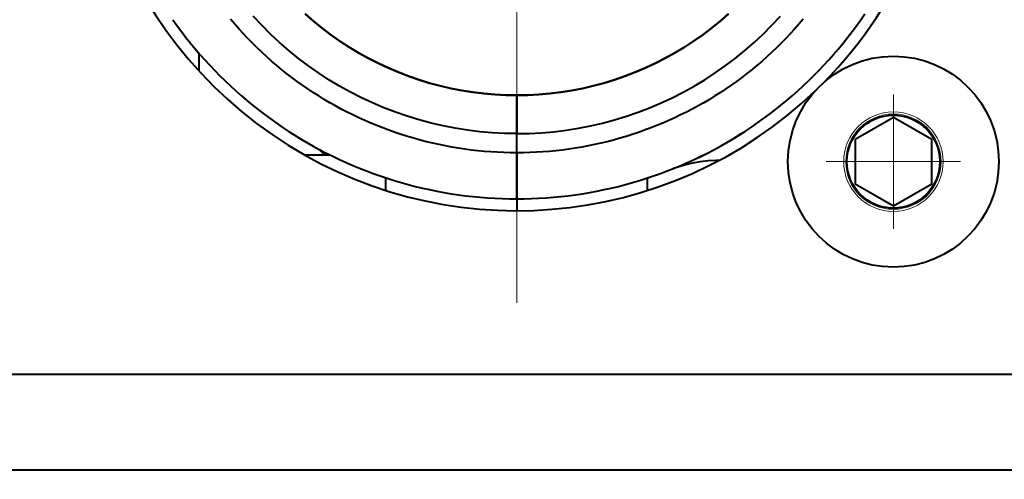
# Model space of a CAD drawing. Header units: millimetres. Extents: x 0 to 420, y -2 to 296.
# Tile 24 of 34: x 177 to 203, y 162 to 174. Entities that reach past the tile are written whole.
import ezdxf
from ezdxf.enums import TextEntityAlignment as Align
from ezdxf.lldxf.tags import DXFTag

# ---------------------------------------------------------------- set-up
doc = ezdxf.new("R2010")
doc.units = ezdxf.units.MM
for name, color, linetype in [('__NAS04_PROGETTI', 7, 'Continuous'), ('Default', 7, 'Continuous'), ('DV1_Predefinito', 7, 'Continuous'), ('GU000075.00.00', 7, 'Continuous'), ('ME001036.00.04', 7, 'Continuous'), ('VI000289', 7, 'Continuous')]:
    doc.layers.add(name, color=color, linetype=linetype)
doc.styles.add('SEACAD_Solid_Edge_ISO', font='txt')
doc.styles.add('SEACAD_Solid_Edge_ISOI', font='seisoi.ttf')
tags = doc.linetypes.add('CENTER2', pattern=[28.575, 19.05, -3.175, 3.175, -3.175]).pattern_tags.tags
tags[10:11] = [DXFTag(74, 4), DXFTag(75, 0), DXFTag(340, '0'), DXFTag(46, 0.0), DXFTag(50, 0.0), DXFTag(44, 0.0), DXFTag(45, 0.0)]
tags[8:9] = [DXFTag(74, 4), DXFTag(75, 0), DXFTag(340, '0'), DXFTag(46, 0.0), DXFTag(50, 0.0), DXFTag(44, 0.0), DXFTag(45, 0.0)]
tags[6:7] = [DXFTag(74, 4), DXFTag(75, 0), DXFTag(340, '0'), DXFTag(46, 0.0), DXFTag(50, 0.0), DXFTag(44, 0.0), DXFTag(45, 0.0)]
tags[4:5] = [DXFTag(74, 4), DXFTag(75, 0), DXFTag(340, '0'), DXFTag(46, 0.0), DXFTag(50, 0.0), DXFTag(44, 0.0), DXFTag(45, 0.0)]
doc.dimstyles.new('ISO', dxfattribs={"dimtxt": 3.5, "dimasz": 3.5, "dimexe": 1.75, "dimexo": 0, "dimgap": 0.875, "dimtad": 1, "dimtxsty": 'SEACAD_Solid_Edge_ISO', "dimblk1": '_SE_FILLED', "dimblk2": '_SE_FILLED', "dimsah": 1, "dimcen": 1.75, "dimadec": 1, "dimazin": 0, "dimtfac": 0.5, "dimtdec": 3, "dimtmove": 0, "dimatfit": 3, "dimfxl": 1, "dimarcsym": 0})

# ---------------------------------------------------------------- blocks, each defined once
blk = doc.blocks.new('SE')
at = {"layer": '__NAS04_PROGETTI', "color": 7, "linetype": 'Continuous', "lineweight": 40}
for p, q in [((182.617, 174.266), (182.506, 174.395)), ((183.321, 174.237), (183.101, 174.473)), ((184.672, 174.343), (184.455, 174.532)), ((184.455, 174.532), (184.672, 174.343)), ((195.278, 174.343), (195.495, 174.532)), ((195.495, 174.532), (195.278, 174.343)), ((196.629, 174.237), (196.849, 174.473)), ((197.444, 174.395), (197.334, 174.266)), ((198.945, 174.382), (199.053, 174.539)), ((181.005, 174.382), (181.116, 174.226)), ((181.116, 174.226), (181.23, 174.073)), ((182.729, 174.139), (182.617, 174.266)), ((182.844, 174.013), (182.729, 174.139)), ((183.55, 174.009), (183.321, 174.237)), ((184.896, 174.162), (184.672, 174.343)), ((184.672, 174.343), (184.896, 174.162)), ((185.126, 173.988), (184.896, 174.162)), ((184.896, 174.162), (185.126, 173.988)), ((194.824, 173.988), (195.054, 174.162)), ((195.054, 174.162), (194.824, 173.988)), ((195.054, 174.162), (195.278, 174.343)), ((195.278, 174.343), (195.054, 174.162)), ((196.401, 174.009), (196.629, 174.237)), ((197.221, 174.139), (197.106, 174.013)), ((197.334, 174.266), (197.221, 174.139)), ((198.72, 174.073), (198.834, 174.226)), ((198.72, 174.072), (198.834, 174.226)), ((198.834, 174.226), (198.945, 174.382)), ((198.834, 174.226), (198.945, 174.382)), ((181.23, 174.073), (181.346, 173.921)), ((181.346, 173.921), (181.465, 173.772)), ((182.962, 173.89), (182.844, 174.013)), ((183.081, 173.768), (182.962, 173.89)), ((183.786, 173.789), (183.55, 174.009)), ((185.362, 173.823), (185.126, 173.988)), ((185.126, 173.988), (185.362, 173.823)), ((194.588, 173.823), (194.824, 173.988)), ((194.824, 173.988), (194.588, 173.823)), ((196.165, 173.789), (196.401, 174.009)), ((196.989, 173.89), (196.869, 173.768)), ((197.106, 174.013), (196.989, 173.89)), ((198.485, 173.772), (198.604, 173.921)), ((198.485, 173.771), (198.604, 173.921)), ((198.604, 173.921), (198.72, 174.073)), ((198.604, 173.921), (198.72, 174.072)), ((181.465, 173.772), (181.587, 173.624)), ((181.587, 173.624), (181.711, 173.479)), ((183.202, 173.649), (183.081, 173.768)), ((183.326, 173.532), (183.202, 173.649)), ((184.029, 173.577), (183.786, 173.789)), ((185.603, 173.666), (185.362, 173.823)), ((185.362, 173.823), (185.603, 173.666)), ((185.85, 173.518), (185.603, 173.666)), ((185.603, 173.666), (185.85, 173.518)), ((194.1, 173.518), (194.347, 173.666)), ((194.347, 173.666), (194.1, 173.518)), ((194.347, 173.666), (194.588, 173.823)), ((194.588, 173.823), (194.347, 173.666)), ((195.921, 173.577), (196.165, 173.789)), ((196.748, 173.649), (196.625, 173.532)), ((196.869, 173.768), (196.748, 173.649)), ((198.239, 173.479), (198.363, 173.624)), ((198.239, 173.478), (198.363, 173.624)), ((198.363, 173.624), (198.485, 173.772)), ((198.363, 173.624), (198.485, 173.771)), ((181.677, 173.519), (181.677, 173.056)), ((181.711, 173.479), (181.838, 173.336)), ((183.451, 173.417), (183.326, 173.532)), ((183.579, 173.304), (183.451, 173.417)), ((184.28, 173.374), (184.029, 173.577)), ((184.538, 173.179), (184.28, 173.374)), ((186.102, 173.378), (185.85, 173.518)), ((185.85, 173.518), (186.102, 173.378)), ((186.359, 173.248), (186.102, 173.378)), ((186.102, 173.378), (186.359, 173.248)), ((193.592, 173.248), (193.848, 173.378)), ((193.848, 173.378), (193.592, 173.248)), ((193.848, 173.378), (194.1, 173.518)), ((194.1, 173.518), (193.848, 173.378)), ((195.412, 173.179), (195.67, 173.374)), ((195.67, 173.374), (195.921, 173.577)), ((196.499, 173.417), (196.372, 173.304)), ((196.625, 173.532), (196.499, 173.417)), ((198.113, 173.336), (198.239, 173.479)), ((198.113, 173.335), (198.239, 173.478)), ((198.23, 173.468), (198.23, 173.468)), ((181.838, 173.336), (181.967, 173.195)), ((181.967, 173.195), (182.098, 173.056)), ((183.708, 173.194), (183.579, 173.304)), ((183.839, 173.085), (183.708, 173.194)), ((184.803, 172.994), (184.538, 173.179)), ((186.62, 173.126), (186.359, 173.248)), ((186.359, 173.248), (186.62, 173.126)), ((186.885, 173.013), (186.62, 173.126)), ((186.62, 173.126), (186.885, 173.013)), ((193.066, 173.013), (193.331, 173.126)), ((193.331, 173.126), (193.066, 173.013)), ((193.331, 173.126), (193.592, 173.248)), ((193.592, 173.248), (193.331, 173.126)), ((195.148, 172.994), (195.412, 173.179)), ((196.242, 173.194), (196.111, 173.085)), ((196.372, 173.304), (196.242, 173.194)), ((197.852, 173.056), (197.983, 173.195)), ((197.852, 173.056), (197.984, 173.194)), ((197.983, 173.195), (198.113, 173.336)), ((197.984, 173.194), (198.113, 173.335)), ((182.098, 173.056), (182.232, 172.92)), ((182.232, 172.92), (182.369, 172.786)), ((183.972, 172.98), (183.839, 173.085)), ((184.107, 172.876), (183.972, 172.98)), ((184.244, 172.775), (184.107, 172.876)), ((185.073, 172.818), (184.803, 172.994)), ((187.153, 172.91), (186.885, 173.013)), ((186.885, 173.013), (187.153, 172.91)), ((187.426, 172.816), (187.153, 172.91)), ((187.153, 172.91), (187.426, 172.816)), ((192.525, 172.816), (192.797, 172.91)), ((192.797, 172.91), (192.525, 172.816)), ((192.797, 172.91), (193.066, 173.013)), ((193.066, 173.013), (192.797, 172.91)), ((194.877, 172.818), (195.148, 172.994)), ((195.843, 172.876), (195.706, 172.775)), ((195.978, 172.98), (195.843, 172.876)), ((196.111, 173.085), (195.978, 172.98)), ((197.582, 172.786), (197.718, 172.92)), ((197.582, 172.785), (197.718, 172.919)), ((197.718, 172.92), (197.852, 173.056)), ((197.718, 172.919), (197.852, 173.056)), ((182.369, 172.786), (182.507, 172.654)), ((182.507, 172.654), (182.648, 172.525)), ((184.383, 172.676), (184.244, 172.775)), ((184.523, 172.58), (184.383, 172.676)), ((185.35, 172.652), (185.073, 172.818)), ((185.633, 172.495), (185.35, 172.652)), ((187.701, 172.732), (187.426, 172.816)), ((187.426, 172.816), (187.701, 172.732)), ((187.979, 172.658), (187.701, 172.732)), ((187.701, 172.732), (187.979, 172.658)), ((188.26, 172.593), (187.979, 172.658)), ((187.979, 172.658), (188.26, 172.593)), ((188.543, 172.538), (188.26, 172.593)), ((188.26, 172.593), (188.543, 172.538)), ((191.408, 172.538), (191.69, 172.593)), ((191.69, 172.593), (191.408, 172.538)), ((191.69, 172.593), (191.971, 172.658)), ((191.971, 172.658), (191.69, 172.593)), ((191.971, 172.658), (192.249, 172.732)), ((192.249, 172.732), (191.971, 172.658)), ((192.249, 172.732), (192.525, 172.816)), ((192.525, 172.816), (192.249, 172.732)), ((194.318, 172.495), (194.6, 172.652)), ((194.6, 172.652), (194.877, 172.818)), ((195.567, 172.676), (195.427, 172.58)), ((195.706, 172.775), (195.567, 172.676)), ((197.302, 172.525), (197.443, 172.654)), ((197.302, 172.525), (197.443, 172.654)), ((197.443, 172.654), (197.582, 172.786)), ((197.443, 172.654), (197.582, 172.785)), ((182.648, 172.525), (182.791, 172.399)), ((182.791, 172.399), (182.937, 172.274)), ((184.665, 172.486), (184.523, 172.58)), ((184.808, 172.394), (184.665, 172.486)), ((184.953, 172.305), (184.808, 172.394)), ((185.92, 172.349), (185.633, 172.495)), ((186.213, 172.212), (185.92, 172.349)), ((188.827, 172.493), (188.543, 172.538)), ((188.543, 172.538), (188.827, 172.493)), ((189.113, 172.458), (188.827, 172.493)), ((188.827, 172.493), (189.113, 172.458)), ((189.4, 172.433), (189.113, 172.458)), ((189.113, 172.458), (189.4, 172.433)), ((189.687, 172.418), (189.4, 172.433)), ((189.4, 172.433), (189.687, 172.418)), ((189.975, 172.413), (189.687, 172.418)), ((189.687, 172.418), (189.975, 172.413)), ((189.975, 172.413), (190.263, 172.418)), ((190.263, 172.418), (189.975, 172.413)), ((189.975, 170.913), (189.975, 172.413)), ((189.975, 170.913), (189.975, 172.413)), ((189.975, 172.413), (189.975, 171.413)), ((189.975, 172.413), (189.975, 171.413)), ((190.263, 172.418), (190.551, 172.433)), ((190.551, 172.433), (190.263, 172.418)), ((190.551, 172.433), (190.837, 172.458)), ((190.837, 172.458), (190.551, 172.433)), ((190.837, 172.458), (191.123, 172.493)), ((191.123, 172.493), (190.837, 172.458)), ((191.123, 172.493), (191.408, 172.538)), ((191.408, 172.538), (191.123, 172.493)), ((193.737, 172.212), (194.03, 172.349)), ((194.03, 172.349), (194.318, 172.495)), ((195.142, 172.394), (194.997, 172.305)), ((195.285, 172.486), (195.142, 172.394)), ((195.427, 172.58), (195.285, 172.486)), ((197.014, 172.274), (197.159, 172.399)), ((197.014, 172.274), (197.159, 172.398)), ((197.159, 172.399), (197.302, 172.525)), ((197.159, 172.398), (197.302, 172.525)), ((197.17, 172.407), (197.169, 172.408)), ((182.937, 172.274), (183.084, 172.153)), ((183.084, 172.153), (183.234, 172.034)), ((185.1, 172.219), (184.953, 172.305)), ((185.248, 172.135), (185.1, 172.219)), ((185.398, 172.054), (185.248, 172.135)), ((186.51, 172.086), (186.213, 172.212)), ((186.811, 171.97), (186.51, 172.086)), ((193.139, 171.97), (193.44, 172.086)), ((193.44, 172.086), (193.737, 172.212)), ((194.702, 172.135), (194.552, 172.054)), ((194.85, 172.219), (194.702, 172.135)), ((194.997, 172.305), (194.85, 172.219)), ((196.717, 172.034), (196.866, 172.153)), ((196.717, 172.033), (196.866, 172.152)), ((196.866, 172.153), (197.014, 172.274)), ((196.866, 172.152), (197.014, 172.274)), ((183.234, 172.034), (183.385, 171.918)), ((183.385, 171.918), (183.539, 171.804)), ((185.549, 171.975), (185.398, 172.054)), ((185.701, 171.899), (185.549, 171.975)), ((185.855, 171.826), (185.701, 171.899)), ((186.009, 171.756), (185.855, 171.826)), ((187.117, 171.865), (186.811, 171.97)), ((187.425, 171.771), (187.117, 171.865)), ((192.525, 171.771), (192.834, 171.865)), ((192.834, 171.865), (193.139, 171.97)), ((194.096, 171.826), (193.941, 171.756)), ((194.249, 171.899), (194.096, 171.826)), ((194.402, 171.975), (194.249, 171.899)), ((194.552, 172.054), (194.402, 171.975)), ((196.411, 171.804), (196.565, 171.918)), ((196.412, 171.803), (196.565, 171.917)), ((196.565, 171.918), (196.717, 172.034)), ((196.565, 171.917), (196.717, 172.033)), ((183.539, 171.804), (183.694, 171.693)), ((183.694, 171.693), (183.852, 171.585)), ((183.852, 171.585), (184.011, 171.479)), ((186.165, 171.688), (186.009, 171.756)), ((186.323, 171.623), (186.165, 171.688)), ((186.481, 171.56), (186.323, 171.623)), ((186.64, 171.501), (186.481, 171.56)), ((187.737, 171.687), (187.425, 171.771)), ((188.052, 171.615), (187.737, 171.687)), ((188.369, 171.553), (188.052, 171.615)), ((191.581, 171.553), (191.898, 171.615)), ((191.898, 171.615), (192.213, 171.687)), ((192.213, 171.687), (192.525, 171.771)), ((193.469, 171.56), (193.31, 171.501)), ((193.628, 171.623), (193.469, 171.56)), ((193.785, 171.688), (193.628, 171.623)), ((193.941, 171.756), (193.785, 171.688)), ((195.939, 171.479), (196.098, 171.585)), ((195.939, 171.479), (196.098, 171.584)), ((196.098, 171.585), (196.256, 171.693)), ((196.098, 171.584), (196.256, 171.692)), ((196.256, 171.693), (196.411, 171.804)), ((196.256, 171.692), (196.412, 171.803)), ((184.011, 171.479), (184.172, 171.377)), ((184.172, 171.377), (184.335, 171.277)), ((186.801, 171.444), (186.64, 171.501)), ((186.962, 171.39), (186.801, 171.444)), ((187.124, 171.339), (186.962, 171.39)), ((187.288, 171.29), (187.124, 171.339)), ((188.688, 171.503), (188.369, 171.553)), ((189.008, 171.463), (188.688, 171.503)), ((189.33, 171.435), (189.008, 171.463)), ((189.652, 171.418), (189.33, 171.435)), ((189.975, 171.413), (189.652, 171.418)), ((189.975, 171.413), (190.298, 171.418)), ((190.298, 171.418), (190.62, 171.435)), ((190.62, 171.435), (190.942, 171.463)), ((190.942, 171.463), (191.262, 171.503)), ((191.262, 171.503), (191.581, 171.553)), ((192.826, 171.339), (192.663, 171.29)), ((192.988, 171.39), (192.826, 171.339)), ((193.149, 171.444), (192.988, 171.39)), ((193.31, 171.501), (193.149, 171.444)), ((195.615, 171.277), (195.778, 171.377)), ((195.615, 171.276), (195.778, 171.376)), ((195.778, 171.377), (195.939, 171.479)), ((195.778, 171.376), (195.939, 171.479)), ((184.335, 171.277), (184.5, 171.18)), ((184.5, 171.18), (184.666, 171.086)), ((184.666, 171.086), (184.834, 170.994)), ((187.452, 171.245), (187.288, 171.29)), ((187.616, 171.202), (187.452, 171.245)), ((187.782, 171.163), (187.616, 171.202)), ((187.948, 171.126), (187.782, 171.163)), ((188.115, 171.092), (187.948, 171.126)), ((188.282, 171.061), (188.115, 171.092)), ((188.45, 171.033), (188.282, 171.061)), ((191.668, 171.061), (191.5, 171.033)), ((191.835, 171.092), (191.668, 171.061)), ((192.002, 171.126), (191.835, 171.092)), ((192.168, 171.163), (192.002, 171.126)), ((192.334, 171.202), (192.168, 171.163)), ((192.499, 171.245), (192.334, 171.202)), ((192.663, 171.29), (192.499, 171.245)), ((195.116, 170.994), (195.284, 171.086)), ((195.116, 170.994), (195.284, 171.085)), ((195.284, 171.086), (195.45, 171.18)), ((195.284, 171.085), (195.45, 171.179)), ((195.45, 171.18), (195.615, 171.277)), ((195.45, 171.179), (195.615, 171.276)), ((184.432, 170.863), (185.091, 170.863)), ((184.815, 171.005), (184.957, 170.863)), ((184.834, 170.994), (185.004, 170.906)), ((185.004, 170.906), (185.175, 170.821)), ((185.175, 170.821), (185.347, 170.739)), ((188.618, 171.008), (188.45, 171.033)), ((188.787, 170.985), (188.618, 171.008)), ((188.956, 170.966), (188.787, 170.985)), ((189.125, 170.95), (188.956, 170.966)), ((189.295, 170.936), (189.125, 170.95)), ((189.465, 170.926), (189.295, 170.936)), ((189.635, 170.919), (189.465, 170.926)), ((189.805, 170.914), (189.635, 170.919)), ((189.975, 170.913), (189.805, 170.914)), ((190.145, 170.914), (189.975, 170.913)), ((189.975, 170.913), (189.975, 169.713)), ((189.975, 169.713), (189.975, 170.913)), ((190.315, 170.919), (190.145, 170.914)), ((190.485, 170.926), (190.315, 170.919)), ((190.655, 170.936), (190.485, 170.926)), ((190.825, 170.95), (190.655, 170.936)), ((190.994, 170.966), (190.825, 170.95)), ((191.163, 170.985), (190.994, 170.966)), ((191.332, 171.008), (191.163, 170.985)), ((191.5, 171.033), (191.332, 171.008)), ((194.603, 170.739), (194.775, 170.821)), ((194.603, 170.738), (194.775, 170.82)), ((194.775, 170.821), (194.946, 170.906)), ((194.775, 170.82), (194.946, 170.906)), ((194.859, 170.863), (194.86, 170.863)), ((194.946, 170.906), (195.116, 170.994)), ((194.946, 170.906), (195.116, 170.994)), ((185.347, 170.739), (185.521, 170.659)), ((185.521, 170.659), (185.697, 170.583)), ((185.697, 170.583), (185.873, 170.51)), ((194.353, 170.594), (194.065, 170.505)), ((194.077, 170.51), (194.254, 170.583)), ((194.254, 170.583), (194.429, 170.659)), ((194.556, 170.645), (194.353, 170.594)), ((194.384, 170.64), (194.429, 170.659)), ((194.429, 170.659), (194.603, 170.739)), ((194.429, 170.659), (194.603, 170.738)), ((194.762, 170.681), (194.556, 170.645)), ((194.97, 170.703), (194.762, 170.681)), ((195.179, 170.71), (194.97, 170.703)), ((195.237, 170.708), (195.179, 170.71)), ((185.873, 170.51), (186.051, 170.44)), ((186.051, 170.44), (186.23, 170.373)), ((186.23, 170.373), (186.41, 170.309)), ((186.41, 170.309), (186.591, 170.249)), ((193.359, 170.249), (193.54, 170.309)), ((193.54, 170.309), (193.72, 170.373)), ((193.72, 170.373), (193.899, 170.44)), ((193.899, 170.44), (194.077, 170.51)), ((194.065, 170.505), (194.07, 170.507)), ((186.563, 169.932), (186.563, 170.258)), ((186.563, 169.932), (186.563, 170.258)), ((186.591, 170.249), (186.774, 170.191)), ((186.774, 170.191), (186.957, 170.137)), ((186.957, 170.137), (187.141, 170.086)), ((187.141, 170.086), (187.326, 170.038)), ((187.326, 170.038), (187.512, 169.993)), ((192.438, 169.993), (192.624, 170.038)), ((192.624, 170.038), (192.809, 170.086)), ((192.809, 170.086), (192.993, 170.137)), ((192.993, 170.137), (193.177, 170.191)), ((193.177, 170.191), (193.359, 170.249)), ((193.387, 169.932), (193.387, 170.258)), ((187.512, 169.993), (187.698, 169.952)), ((187.698, 169.952), (187.886, 169.914)), ((187.886, 169.914), (188.074, 169.879)), ((188.074, 169.879), (188.262, 169.847)), ((188.262, 169.847), (188.451, 169.819)), ((188.451, 169.819), (188.641, 169.794)), ((188.641, 169.794), (188.831, 169.773)), ((188.831, 169.773), (189.021, 169.754)), ((190.929, 169.754), (191.12, 169.773)), ((191.12, 169.773), (191.31, 169.794)), ((191.31, 169.794), (191.499, 169.819)), ((191.499, 169.819), (191.688, 169.847)), ((191.688, 169.847), (191.877, 169.879)), ((191.877, 169.879), (192.064, 169.914)), ((192.064, 169.914), (192.252, 169.952)), ((192.252, 169.952), (192.438, 169.993)), ((189.021, 169.754), (189.211, 169.739)), ((189.211, 169.739), (189.402, 169.728)), ((189.402, 169.728), (189.593, 169.719)), ((189.593, 169.719), (189.784, 169.714)), ((189.784, 169.714), (189.975, 169.713)), ((189.975, 169.713), (190.166, 169.714)), ((189.975, 169.713), (189.975, 169.402)), ((189.975, 169.713), (189.975, 169.402)), ((190.166, 169.714), (190.357, 169.719)), ((190.357, 169.719), (190.548, 169.728)), ((190.548, 169.728), (190.739, 169.739)), ((190.739, 169.739), (190.929, 169.754))]:
    blk.add_line(p, q, dxfattribs=at)
blk.add_arc((189.975, 180.663), 10.95, 242.0754, 243.5064, dxfattribs=at)
at = {"layer": 'DV1_Predefinito', "color": 7, "linetype": 'CENTER2', "lineweight": 9}
blk.add_line((189.975, 201.201), (189.975, 167.002), dxfattribs=at)
at = {"layer": 'DV1_Predefinito', "color": 7, "linetype": 'CENTER2', "lineweight": 18}
for p, q in [((199.798, 172.432), (199.798, 168.932)), ((201.548, 170.682), (198.048, 170.682))]:
    blk.add_line(p, q, dxfattribs=at)
at = {"layer": 'GU000075.00.00', "color": 7, "linetype": 'Continuous', "lineweight": 40}
for p, q in [((126.975, 165.143), (212.975, 165.143)), ((108.275, 162.652), (231.675, 162.652))]:
    blk.add_line(p, q, dxfattribs=at)
at = {"layer": 'ME001036.00.04', "color": 7, "linetype": 'Continuous', "lineweight": 40}
for start, end in [(0, 313.9061), (315.2468, 360)]:
    blk.add_arc((189.975, 180.652), 11.25, start, end, dxfattribs=at)
at = {"layer": 'VI000289', "color": 7, "linetype": 'Continuous', "lineweight": 40}
for p, q in [((199.798, 171.837), (198.799, 171.26)), ((200.798, 171.26), (199.799, 171.837)), ((198.798, 171.259), (198.798, 170.105)), ((200.798, 170.105), (200.798, 171.259)), ((198.799, 170.105), (199.798, 169.528)), ((199.799, 169.528), (200.798, 170.105))]:
    blk.add_line(p, q, dxfattribs=at)
for radius in [2.75, 1.212]:
    blk.add_circle((199.798, 170.682), radius, dxfattribs=at)
at = {"layer": 'VI000289', "color": 7, "linetype": 'Continuous', "lineweight": 13}
for radius in [1.297, 1.242]:
    blk.add_circle((199.798, 170.682), radius, dxfattribs=at)
at = {"layer": 'VI000289', "color": 7, "linetype": 'Continuous', "lineweight": 40}
for start, end in [(89.9848, 90.0152), (149.9848, 150.0152), (29.9848, 30.0152), (209.9848, 210.0152), (329.9848, 330.0152), (269.9848, 270.0152)]:
    blk.add_arc((199.798, 170.682), 1.155, start, end, dxfattribs=at)
blk = doc.blocks.new('DMBLK14')
at = {"layer": 'Default', "linetype": 'Continuous', "lineweight": 18}
for points in [[(67.689, 236.652), (68.855, 236.652), (68.272, 240.152)], [(67.689, 165.652), (68.272, 162.152), (68.855, 165.652)]]:
    blk.add_hatch(color=7, dxfattribs=at).paths.add_polyline_path(points)
at = {"layer": 'Default', "color": 7, "linetype": 'Continuous', "lineweight": 18}
for p, q in [((231.475, 240.152), (66.522, 240.152)), ((68.272, 240.152), (68.272, 162.152)), ((231.475, 162.152), (66.522, 162.152))]:
    blk.add_line(p, q, dxfattribs=at)
at = {"layer": 'Default', "color": 7, "linetype": 'Continuous', "lineweight": 18, "style": 'SEACAD_Solid_Edge_ISOI'}
blk.add_text('78', height=3.5, rotation=90, dxfattribs=at).set_placement((63.897, 198.925), align=Align.TOP_LEFT)
blk = doc.blocks.new('_SE_FILLED')
at = {"color": 0}
blk.add_line((0, 0), (-1, 0), dxfattribs=at)
blk.add_solid([(0, 0), (-1, -0.1665), (-1, 0.1665), (0, 0)], dxfattribs=at)

msp = doc.modelspace()

# ---------------------------------------------------------------- block references
at = {"layer": 'Default'}
msp.add_blockref('SE', (0, 0), dxfattribs=at)

# ---------------------------------------------------------------- dimensions: what is measured, and where the dimension line sits
at = {"layer": 'Default', "color": 7, "linetype": 'Continuous', "lineweight": 18}
dim = msp.add_linear_dim(base=(68.272, 240.152), p1=(231.475, 240.152), p2=(231.475, 162.152), angle=270, text='\\A1;<>', dimstyle='ISO', dxfattribs=at)
dim.commit()
dim.dimension.update_dxf_attribs({"geometry": 'DMBLK14', "text_midpoint": (68.272, 201.152), "dimtype": 161})

doc.saveas('drawing.dxf')
